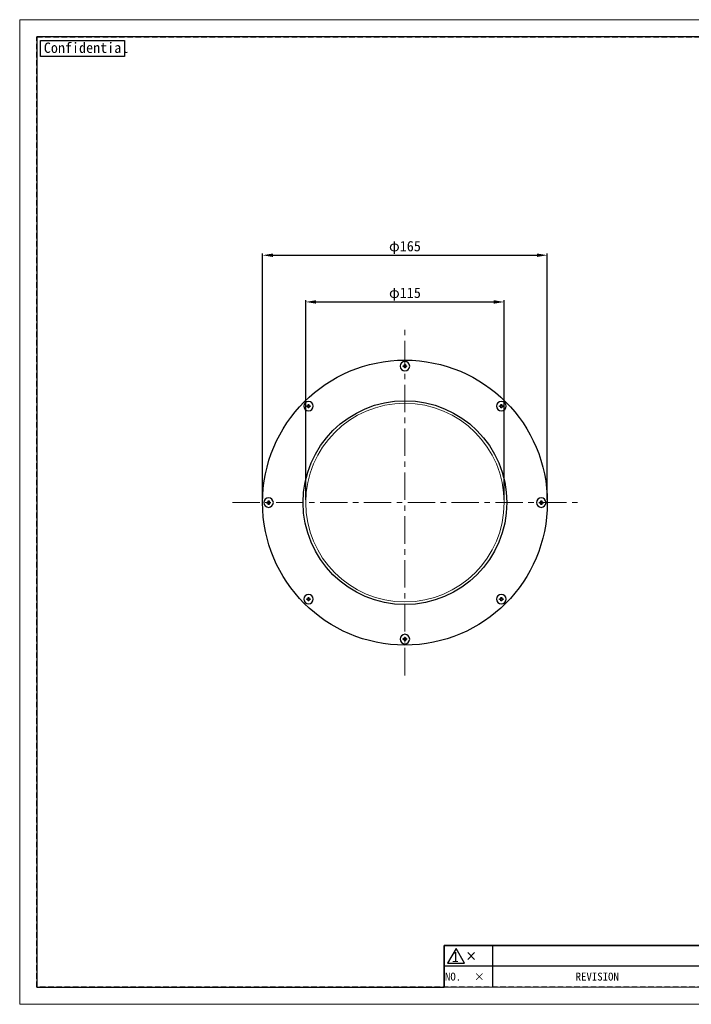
# Model space of a CAD drawing. Header units: millimetres. Extents: x -201 to 202, y 143 to 428.
# Tile 1 of 9: x -201 to -7, y 143 to 428. Entities that reach past the tile are written whole.
import ezdxf
from ezdxf.enums import TextEntityAlignment as Align

# ---------------------------------------------------------------- set-up
doc = ezdxf.new("R2010")
doc.units = ezdxf.units.MM
doc.header["$LTSCALE"] = 0.25
doc.linetypes.add('CENTER', pattern=[50.8, 31.75, -6.35, 6.35, -6.35])
doc.linetypes.add('HIDDEN', pattern=[9.525, 6.35, -3.175])
for name, color, linetype, lineweight in [('BASE', 7, 'Continuous', 20), ('CENTER', 1, 'CENTER', 9), ('DIMENSION', 6, 'Continuous', 9)]:
    doc.layers.add(name, color=color, linetype=linetype, lineweight=lineweight)
for name, color, linetype in [('DIFFUSER', 4, 'Continuous'), ('FORM', 7, 'Continuous'), ('MXB4729', 7, 'Continuous')]:
    doc.layers.add(name, color=color, linetype=linetype)
doc.layers.add('EMPTY LINE', color=252, linetype='Continuous', lineweight=0, plot=False)
doc.styles.add('VS Standard', font='msgothic.ttc', dxfattribs={"height": 3})
doc.styles.add('VS Standard(小)', font='txt', dxfattribs={"height": 2.4})
doc.dimstyles.new('VS Standard x0.5', dxfattribs={"dimtxt": 3, "dimasz": 3, "dimexe": 0.5, "dimexo": 0.8, "dimgap": 0.5, "dimtad": 3, "dimlfac": 2, "dimrnd": 0.0001, "dimzin": 9, "dimdsep": 46, "dimtxsty": 'VS Standard', "dimcen": 0, "dimaunit": 1, "dimadec": 0, "dimazin": 2, "dimtfac": 1, "dimtmove": 0, "dimatfit": 3, "dimfxl": 1, "dimtolj": 1, "dimtzin": 0, "dimarcsym": 0})

# ---------------------------------------------------------------- blocks, each defined once
blk = doc.blocks.new('表題欄金物用_ver2.0.0')
at = {"layer": 'FORM', "color": 0}
for p, q in [((-11, 40.5), (-191, 40.5)), ((-191, 40.5), (-191, 28.5)), ((-110, 28.49), (-110, 40.5)), ((-39, 28.49), (-39, 40.49)), ((-29, 28.49), (-29, 40.49)), ((-11, 28.5), (-11, 40.5)), ((-39, 36.5), (-191, 36.5)), ((-24.54, 35.38), (-24.54, 29.78)), ((-13.42, 34.8), (-20.21, 33.59)), ((-13.42, 32.58), (-13.42, 34.8)), ((-39, 32.5), (-191, 32.5)), ((-27.34, 32.58), (-12.62, 32.58)), ((-20.21, 32.58), (-20.21, 33.59)), ((-20.21, 32.58), (-20.21, 31.57)), ((-13.42, 30.35), (-20.21, 31.57)), ((-13.42, 32.58), (-13.42, 30.35)), ((-11, 28.5), (-191, 28.5)), ((-191, 28.5), (-191, 11)), ((-176, 28.5), (-176, 11)), ((-161, 28.5), (-161, 11)), ((-146, 28.5), (-146, 11)), ((-131, 28.5), (-131, 11)), ((-96, 11), (-96, 28.5)), ((-11, 11), (-11, 28.5)), ((-272, 23), (-286, 23)), ((-286, 23), (-286, 17)), ((-211, 23), (-272, 23)), ((-272, 23), (-272, 17)), ((-211, 23), (-211, 17)), ((-199, 23), (-211, 23)), ((-199, 23), (-199, 17)), ((-191, 23), (-199, 23)), ((-131, 24.12), (-96, 24.12)), ((-279.19, 21), (-277.19, 19)), ((-279.19, 19), (-277.19, 21)), ((-96, 21), (-11, 21)), ((-131, 19.75), (-96, 19.75)), ((-286, 17), (-286, 11)), ((-272, 17), (-286, 17)), ((-272, 17), (-272, 11)), ((-211, 17), (-272, 17)), ((-211, 17), (-211, 11)), ((-199, 17), (-211, 17)), ((-199, 17), (-199, 11)), ((-191, 17), (-199, 17)), ((-96, 15.38), (-131, 15.38)), ((-11, 16), (-96, 16)), ((-191, 11), (-11, 11))]:
    blk.add_line(p, q, dxfattribs=at)
at = {"layer": 'FORM', "color": 0, "linetype": 'HIDDEN', "lineweight": 9}
for p, q in [((-156, 28.49), (-156, 40.49)), ((-75, 28.49), (-75, 40.49)), ((-11, 36.5), (-39, 36.5)), ((-116, 11), (-116, 28.5)), ((-78.5, 11), (-78.5, 28.5)), ((-131, 24.5), (-191, 24.5))]:
    blk.add_line(p, q, dxfattribs=at)
at = {"layer": 'FORM', "color": 0, "lineweight": 15}
blk.add_line((-191, 11), (-286, 11), dxfattribs=at)
at = {"layer": 'FORM', "color": 0}
blk.add_lwpolyline([(-282.58, 22.13), (-285.01, 17.93), (-280.16, 17.93)], close=True, dxfattribs=at)
for radius in [2, 1]:
    blk.add_circle((-24.54, 32.58), radius, dxfattribs=at)
at = {"layer": 'FORM', "color": 0, "attachment_point": 5}
for s, insert, char_height, width, style in [('{\\LMATERIAL}', (-173.5, 38.5), 2.4, 36.5, 'VS Standard(小)'), ('{\\LCHAMFER}   ', (-92.5, 38.5), 2.4, 35, 'VS Standard(小)'), ('{\\LUNIT}', (-34, 38.35), 2, 20, 'VS Standard'), ('{\\LMETHOD} 図法', (-20, 38.35), 2, 20, 'VS Standard'), ('{\\LTREATMENT}', (-173.5, 34.5), 2.4, 36.5, 'VS Standard(小)'), ('{\\LFINISHING}', (-92.5, 34.5), 2.4, 35, 'VS Standard(小)'), ('{\\T0.9;\\LTREATMENT CONTACT}', (-173.5, 30.5), 2, 36.5, 'VS Standard(小)'), ('{\\LDECENTRATION} ', (-92.5, 30.5), 2.4, 35, 'VS Standard(小)'), ('mm', (-34, 32.35), 2.8, 20, 'VS Standard'), ('{\\fＭＳ ゴシック|b0|i0|c128|p49;APPROVED}', (-183.5, 26.5), 2.3, 15, 'VS Standard'), ('{\\fＭＳ ゴシック|b0|i0|c128|p49;CHECKED}', (-168.5, 26.5), 2.3, 15, 'VS Standard'), ('{\\fＭＳ ゴシック|b0|i0|c128|p49;DESIGNED}', (-153.5, 26.5), 2.3, 15, 'VS Standard'), ('{\\fＭＳ ゴシック|b0|i0|c128|p49;DRAWN}', (-138.5, 26.5), 2.3, 15, 'VS Standard'), ('{\\W0.7;\\LTOLERANCE\\l }', (-123.5, 26.31), 1.7, 20, 'VS Standard(小)'), ('{\\LANGLE}', (-123.5, 21.94), 2, 14.9784, 'VS Standard(小)'), ('SCALE', (-123.5, 17.56), 2, 15, 'VS Standard(小)'), ('{\\fＭＳ ゴシック|b0|i0|c128|p49;NAME}', (-87.25, 18.5), 2.4, 15, 'VS Standard(小)'), ('NO.', (-283.44, 14), 2.3, 14, 'VS Standard'), ('\\pxi-3,l4,t4;×^I', (-276.99, 14), 2.3, 14, 'VS Standard'), ('REVISION', (-241.67, 14), 2.3, 46, 'VS Standard'), ('{\\fMS Gothic|b0|i0|c128|p49;DATE}', (-204.99, 14), 2.3, 12, 'VS Standard'), ('NAME', (-195, 14), 2.3, 8, 'VS Standard'), ('{\\fＭＳ ゴシック|b0|i0|c128|p49;DRAW NO.}', (-87.25, 13.5), 2.4, 15, 'VS Standard(小)'), ('{\\fＭＳ ゴシック|b0|i0|c128|p49;DATE}', (-123.5, 13.19), 2, 15, 'VS Standard(小)')]:
    blk.add_mtext(s, dxfattribs=dict(at, insert=insert, char_height=char_height, width=width, style=style))
at = {"layer": 'FORM', "color": 0, "insert": (-87.25, 24.75), "char_height": 2, "width": 16, "attachment_point": 5, "line_spacing_factor": 0.8, "style": 'VS Standard'}
blk.add_mtext('\\pxsm0.9;{\\LREMARK}   ', dxfattribs=at)
at = {"layer": 'FORM', "color": 0, "insert": (-282.79, 19.73), "char_height": 3, "attachment_point": 5, "style": 'VS Standard'}
blk.add_mtext('1', dxfattribs=at)
at = {"layer": 'FORM', "color": 0}
for tag, height, style, p in [('材料', 2.8, 'VS Standard', (-133, 38.5)), ('一般面取', 2.8, 'VS Standard', (-57, 38.5)), ('処理', 2.8, 'VS Standard', (-133, 34.5)), ('仕上', 2.8, 'VS Standard', (-57, 34.5)), ('処理接点', 2.8, 'VS Standard', (-133, 30.5)), ('偏芯', 2.8, 'VS Standard', (-57, 30.5)), ('一般公差', 2.4, 'VS Standard(小)', (-106, 26.31)), ('適用（機種名）', 3.6, 'VS Standard', (-44.75, 24.75)), ('角度', 2.4, 'VS Standard(小)', (-106, 21.94)), ('NAME', 3.5, 'VS Standard', (-44.75, 18.5)), ('SCALE', 2.4, 'VS Standard(小)', (-106, 17.56)), ('DATE', 2.4, 'VS Standard(小)', (-106, 13.19)), ('DRAW_NO.', 3.5, 'VS Standard', (-44.75, 13.5))]:
    blk.add_attdef(tag, text='', height=height, dxfattribs=dict(at, style=style)).set_placement(p, align=Align.MIDDLE_CENTER)
at = {"layer": 'FORM', "color": 0, "style": 'VS Standard'}
for tag, p in [('APPROVED', (-182.5, 15.06)), ('CHECKED', (-167.5, 15.18)), ('DESIGNED', (-152.5, 15.09)), ('DRAWN', (-137.5, 15.23))]:
    blk.add_attdef(tag, text='', height=4.5, dxfattribs=at).set_placement(p, align=Align.BOTTOM_CENTER)
blk = doc.blocks.new('*D211')
at = {"layer": 'Defpoints', "color": 0}
for p in [(-48.63, 359.57), (-131.13, 287.97), (-48.63, 287.97)]:
    blk.add_point(p, dxfattribs=at)
at = {"layer": 'DIMENSION', "color": 0, "lineweight": -2}
for p, q in [((-131.13, 288.77), (-131.13, 360.07)), ((-128.13, 359.57), (-51.63, 359.57)), ((-48.63, 288.77), (-48.63, 360.07))]:
    blk.add_line(p, q, dxfattribs=at)
at = {"layer": 'DIMENSION', "color": 0}
for points in [[(-128.13, 360.07), (-128.13, 359.07), (-131.13, 359.57)], [(-51.63, 359.07), (-51.63, 360.07), (-48.63, 359.57)]]:
    blk.add_solid(points, dxfattribs=at)
at = {"layer": 'DIMENSION', "color": 0, "insert": (-89.88, 361.81), "char_height": 3, "attachment_point": 5, "style": 'VS Standard'}
blk.add_mtext('\\A1;φ\\A1;165', dxfattribs=at)
blk = doc.blocks.new('*D212')
at = {"layer": 'Defpoints', "color": 0}
for p in [(-61.13, 346.05), (-118.63, 287.97), (-61.13, 287.97)]:
    blk.add_point(p, dxfattribs=at)
at = {"layer": 'DIMENSION', "color": 0, "lineweight": -2}
for p, q in [((-118.63, 288.77), (-118.63, 346.55)), ((-115.63, 346.05), (-64.13, 346.05)), ((-61.13, 288.77), (-61.13, 346.55))]:
    blk.add_line(p, q, dxfattribs=at)
at = {"layer": 'DIMENSION', "color": 0}
for points in [[(-115.63, 346.55), (-115.63, 345.55), (-118.63, 346.05)], [(-64.13, 345.55), (-64.13, 346.55), (-61.13, 346.05)]]:
    blk.add_solid(points, dxfattribs=at)
at = {"layer": 'DIMENSION', "color": 0, "insert": (-89.88, 348.3), "char_height": 3, "attachment_point": 5, "style": 'VS Standard'}
blk.add_mtext('\\A1;φ\\A1;115', dxfattribs=at)

msp = doc.modelspace()

# ---------------------------------------------------------------- linework, layer by layer
at = {"layer": 'BASE', "linetype": 'Continuous'}
msp.add_circle((-89.8829, 287.9662), 28.75, dxfattribs=at)
at = {"layer": 'CENTER'}
for p, q in [((-89.8829, 237.9662), (-89.8829, 337.9662)), ((-139.8829, 287.9662), (-39.8829, 287.9662))]:
    msp.add_line(p, q, dxfattribs=at)
at = {"layer": 'DIFFUSER', "linetype": 'Continuous'}
for radius in [41.25, 29.5]:
    msp.add_circle((-89.8829, 287.9662), radius, dxfattribs=at)
at = {"layer": 'EMPTY LINE'}
for p, q in [((-201.5, 427.75), (-201.5, 142.75)), ((201.5, 427.75), (-201.5, 427.75)), ((-201.5, 142.75), (201.5, 142.75))]:
    msp.add_line(p, q, dxfattribs=at)
at = {"layer": 'FORM', "linetype": 'HIDDEN'}
msp.add_lwpolyline([(-196.5, 422.75), (196.5, 422.75), (196.5, 147.75), (-196.5, 147.75)], close=True, dxfattribs=at)
at = {"layer": 'FORM'}
msp.add_lwpolyline([(-196.5, 422.75), (-196.5, 147.75), (-78.5, 147.75), (-78.5, 159.75), (16.5, 159.75), (16.5, 177.25), (196.5, 177.25), (196.5, 422.75), (-196.5, 422.75)], close=True, dxfattribs=at)
at = {"layer": 'FORM', "lineweight": 30}
msp.add_lwpolyline([(-195.5, 421.75), (-171.1092, 421.75), (-171.1092, 417.0878), (-195.5, 417.0878)], close=True, dxfattribs=at)
at = {"layer": 'MXB4729', "linetype": 'Continuous'}
for p, q in [((-90.0079, 327.5912), (-90.0079, 327.9662)), ((-90.0079, 327.9662), (-89.7579, 327.9662)), ((-89.7579, 327.9662), (-89.7579, 327.5912)), ((-90.3829, 327.4662), (-90.3829, 327.5912)), ((-90.3829, 327.5912), (-90.0079, 327.5912)), ((-90.3829, 327.3412), (-90.3829, 327.4662)), ((-90.0079, 327.3412), (-90.3829, 327.3412)), ((-90.0079, 326.9662), (-90.0079, 327.3412)), ((-89.7579, 326.9662), (-90.0079, 326.9662)), ((-89.7579, 327.5912), (-89.3829, 327.5912)), ((-89.3829, 327.3412), (-89.7579, 327.3412)), ((-89.7579, 327.3412), (-89.7579, 326.9662)), ((-89.3829, 327.5912), (-89.3829, 327.4662)), ((-89.3829, 327.4662), (-89.3829, 327.3412)), ((-117.9386, 316.0219), (-117.9386, 316.3969)), ((-117.9386, 316.3969), (-117.6886, 316.3969)), ((-117.6886, 316.3969), (-117.6886, 316.0219)), ((-62.0772, 316.0219), (-62.0772, 316.3969)), ((-62.0772, 316.3969), (-61.8272, 316.3969)), ((-61.8272, 316.3969), (-61.8272, 316.0219)), ((-118.3136, 315.8969), (-118.3136, 316.0219)), ((-118.3136, 316.0219), (-117.9386, 316.0219)), ((-118.3136, 315.7719), (-118.3136, 315.8969)), ((-117.9386, 315.7719), (-118.3136, 315.7719)), ((-117.9386, 315.3969), (-117.9386, 315.7719)), ((-117.6886, 315.3969), (-117.9386, 315.3969)), ((-117.6886, 316.0219), (-117.3136, 316.0219)), ((-117.3136, 315.7719), (-117.6886, 315.7719)), ((-117.6886, 315.7719), (-117.6886, 315.3969)), ((-117.3136, 316.0219), (-117.3136, 315.8969)), ((-117.3136, 315.8969), (-117.3136, 315.7719)), ((-62.4522, 315.8969), (-62.4522, 316.0219)), ((-62.4522, 316.0219), (-62.0772, 316.0219)), ((-62.4522, 315.7719), (-62.4522, 315.8969)), ((-62.0772, 315.7719), (-62.4522, 315.7719)), ((-62.0772, 315.3969), (-62.0772, 315.7719)), ((-61.8272, 315.3969), (-62.0772, 315.3969)), ((-61.8272, 316.0219), (-61.4522, 316.0219)), ((-61.4522, 315.7719), (-61.8272, 315.7719)), ((-61.8272, 315.7719), (-61.8272, 315.3969)), ((-61.4522, 316.0219), (-61.4522, 315.8969)), ((-61.4522, 315.8969), (-61.4522, 315.7719)), ((-129.8829, 287.9662), (-129.8829, 288.0912)), ((-129.8829, 288.0912), (-129.5079, 288.0912)), ((-129.8829, 287.8412), (-129.8829, 287.9662)), ((-129.5079, 288.0912), (-129.5079, 288.4662)), ((-129.5079, 288.4662), (-129.2579, 288.4662)), ((-129.2579, 288.4662), (-129.2579, 288.0912)), ((-129.2579, 288.0912), (-128.8829, 288.0912)), ((-128.8829, 288.0912), (-128.8829, 287.9662)), ((-128.8829, 287.9662), (-128.8829, 287.8412)), ((-50.8829, 287.9662), (-50.8829, 288.0912)), ((-50.8829, 288.0912), (-50.5079, 288.0912)), ((-50.8829, 287.8412), (-50.8829, 287.9662)), ((-50.5079, 288.0912), (-50.5079, 288.4662)), ((-50.5079, 288.4662), (-50.2579, 288.4662)), ((-50.2579, 288.4662), (-50.2579, 288.0912)), ((-50.2579, 288.0912), (-49.8829, 288.0912)), ((-49.8829, 288.0912), (-49.8829, 287.9662)), ((-49.8829, 287.9662), (-49.8829, 287.8412)), ((-129.5079, 287.8412), (-129.8829, 287.8412)), ((-129.5079, 287.4662), (-129.5079, 287.8412)), ((-129.2579, 287.4662), (-129.5079, 287.4662)), ((-128.8829, 287.8412), (-129.2579, 287.8412)), ((-129.2579, 287.8412), (-129.2579, 287.4662)), ((-50.5079, 287.8412), (-50.8829, 287.8412)), ((-50.5079, 287.4662), (-50.5079, 287.8412)), ((-50.2579, 287.4662), (-50.5079, 287.4662)), ((-49.8829, 287.8412), (-50.2579, 287.8412)), ((-50.2579, 287.8412), (-50.2579, 287.4662)), ((-118.3136, 260.0354), (-118.3136, 260.1604)), ((-118.3136, 260.1604), (-117.9386, 260.1604)), ((-118.3136, 259.9104), (-118.3136, 260.0354)), ((-117.9386, 259.9104), (-118.3136, 259.9104)), ((-117.9386, 260.1604), (-117.9386, 260.5354)), ((-117.9386, 260.5354), (-117.6886, 260.5354)), ((-117.9386, 259.5354), (-117.9386, 259.9104)), ((-117.6886, 259.5354), (-117.9386, 259.5354)), ((-117.6886, 260.5354), (-117.6886, 260.1604)), ((-117.6886, 260.1604), (-117.3136, 260.1604)), ((-117.3136, 259.9104), (-117.6886, 259.9104)), ((-117.6886, 259.9104), (-117.6886, 259.5354)), ((-117.3136, 260.1604), (-117.3136, 260.0354)), ((-117.3136, 260.0354), (-117.3136, 259.9104)), ((-62.4522, 260.0354), (-62.4522, 260.1604)), ((-62.4522, 260.1604), (-62.0772, 260.1604)), ((-62.4522, 259.9104), (-62.4522, 260.0354)), ((-62.0772, 259.9104), (-62.4522, 259.9104)), ((-62.0772, 260.1604), (-62.0772, 260.5354)), ((-62.0772, 260.5354), (-61.8272, 260.5354)), ((-62.0772, 259.5354), (-62.0772, 259.9104)), ((-61.8272, 259.5354), (-62.0772, 259.5354)), ((-61.8272, 260.5354), (-61.8272, 260.1604)), ((-61.8272, 260.1604), (-61.4522, 260.1604)), ((-61.4522, 259.9104), (-61.8272, 259.9104)), ((-61.8272, 259.9104), (-61.8272, 259.5354)), ((-61.4522, 260.1604), (-61.4522, 260.0354)), ((-61.4522, 260.0354), (-61.4522, 259.9104)), ((-90.3829, 248.4662), (-90.3829, 248.5912)), ((-90.3829, 248.5912), (-90.0079, 248.5912)), ((-90.3829, 248.3412), (-90.3829, 248.4662)), ((-90.0079, 248.3412), (-90.3829, 248.3412)), ((-90.0079, 248.5912), (-90.0079, 248.9662)), ((-90.0079, 248.9662), (-89.7579, 248.9662)), ((-90.0079, 247.9662), (-90.0079, 248.3412)), ((-89.7579, 247.9662), (-90.0079, 247.9662)), ((-89.7579, 248.9662), (-89.7579, 248.5912)), ((-89.7579, 248.5912), (-89.3829, 248.5912)), ((-89.3829, 248.3412), (-89.7579, 248.3412)), ((-89.7579, 248.3412), (-89.7579, 247.9662)), ((-89.3829, 248.5912), (-89.3829, 248.4662)), ((-89.3829, 248.4662), (-89.3829, 248.3412))]:
    msp.add_line(p, q, dxfattribs=at)
for centre, start, end in [((-89.8829, 327.4662), 0, 180), ((-89.8829, 327.4662), 180, 0), ((-117.8136, 315.8969), 0, 180), ((-61.9522, 315.8969), 0, 180), ((-117.8136, 315.8969), 180, 0), ((-61.9522, 315.8969), 180, 0), ((-129.3829, 287.9662), 0, 180), ((-129.3829, 287.9662), 180, 0), ((-50.3829, 287.9662), 0, 180), ((-50.3829, 287.9662), 180, 0), ((-117.8136, 260.0354), 0, 180), ((-117.8136, 260.0354), 180, 0), ((-61.9522, 260.0354), 0, 180), ((-61.9522, 260.0354), 180, 0), ((-89.8829, 248.4662), 0, 180), ((-89.8829, 248.4662), 180, 0)]:
    msp.add_arc(centre, 1.375, start, end, dxfattribs=at)

# ---------------------------------------------------------------- block references
at = {"layer": 'FORM'}
ref = msp.add_blockref('表題欄金物用_ver2.0.0', (207.5, 136.75), dxfattribs=at)
ref.add_attrib('材料', '-', dxfattribs={"layer": 'EMPTY LINE', "color": 0, "height": 2.8, "style": 'VS Standard'}).set_placement((74.5, 175.25), align=Align.MIDDLE_CENTER)
ref.add_attrib('処理', '-', dxfattribs={"color": 0, "height": 2.8, "style": 'VS Standard'}).set_placement((74.5, 171.25), align=Align.MIDDLE_CENTER)
ref.add_attrib('処理接点', '-', dxfattribs={"color": 0, "height": 2.8, "style": 'VS Standard'}).set_placement((74.5, 167.25), align=Align.MIDDLE_CENTER)
ref.add_attrib('一般面取', '-', dxfattribs={"color": 0, "height": 2.8, "style": 'VS Standard'}).set_placement((150.5, 175.2468), align=Align.MIDDLE_CENTER)
ref.add_attrib('仕上', '-', dxfattribs={"color": 0, "height": 2.8, "style": 'VS Standard'}).set_placement((150.5, 171.2468), align=Align.MIDDLE_CENTER)
ref.add_attrib('偏芯', '-', dxfattribs={"color": 0, "height": 2.8, "style": 'VS Standard'}).set_placement((150.5, 167.2468), align=Align.MIDDLE_CENTER)
ref.add_attrib('一般公差', '-', dxfattribs={"color": 0, "height": 2.4, "style": 'VS Standard(小)'}).set_placement((101.5, 163.0625), align=Align.MIDDLE_CENTER)
ref.add_attrib('角度', '-', dxfattribs={"color": 0, "height": 2.4, "style": 'VS Standard(小)'}).set_placement((101.5, 158.6875), align=Align.MIDDLE_CENTER)
ref.add_attrib('SCALE', '1 / 2', dxfattribs={"color": 0, "height": 2.4, "style": 'VS Standard(小)'}).set_placement((101.5, 154.3125), align=Align.MIDDLE_CENTER)
ref.add_attrib('DATE', '2023/05/12', dxfattribs={"color": 0, "height": 2.4, "style": 'VS Standard(小)'}).set_placement((101.5, 149.9375), align=Align.MIDDLE_CENTER)
ref.add_attrib('適用（機種名）', 'VMR-165115', dxfattribs={"color": 0, "height": 3.6, "style": 'VS Standard'}).set_placement((162.75, 161.5), align=Align.MIDDLE_CENTER)
ref.add_attrib('NAME', 'DRAWING ', dxfattribs={"color": 0, "height": 3.5, "style": 'VS Standard'}).set_placement((163.6846, 155.196), align=Align.MIDDLE_CENTER)
ref.add_attrib('DRAW_NO.', 'L1121A-A00100', dxfattribs={"color": 0, "height": 3.5, "style": 'VS Standard'}).set_placement((162.75, 150.25), align=Align.MIDDLE_CENTER)
ref.add_attrib('DESIGNED', 'A.C.', dxfattribs={"color": 0, "height": 4.5, "style": 'VS Standard'}).set_placement((55, 151.8412), align=Align.BOTTOM_CENTER)
ref.add_attrib('DRAWN', 'S.S.', dxfattribs={"color": 0, "height": 4.5, "style": 'VS Standard'}).set_placement((69.9999, 151.985), align=Align.BOTTOM_CENTER)
ref.add_attrib('CHECKED', 'A.C.', dxfattribs={"color": 0, "height": 4.5, "style": 'VS Standard'}).set_placement((40, 151.9272), align=Align.BOTTOM_CENTER)
ref.add_attrib('APPROVED', 'P.E.', dxfattribs={"color": 0, "height": 4.5, "style": 'VS Standard'}).set_placement((25, 151.8117), align=Align.BOTTOM_CENTER)

# ---------------------------------------------------------------- texts
at = {"layer": 'FORM', "lineweight": 30, "insert": (-194.506, 421.1386), "char_height": 3, "attachment_point": 1, "style": 'VS Standard'}
msp.add_mtext_dynamic_manual_height_columns('Confidential', width=3, gutter_width=15, heights=[0], dxfattribs=at)

# ---------------------------------------------------------------- dimensions: what is measured, and where the dimension line sits
at = {"layer": 'DIMENSION'}
dim = msp.add_linear_dim(base=(-48.6329, 359.5697), p1=(-131.1329, 287.9662), p2=(-48.6329, 287.9662), text='φ\\A1;<>', dimstyle='VS Standard x0.5', dxfattribs=at)
dim.commit()
dim.dimension.update_dxf_attribs({"geometry": '*D211', "text_midpoint": (-89.8829, 359.5697), "dimtype": 160})
dim = msp.add_linear_dim(base=(-61.1329, 346.0541), p1=(-118.6329, 287.9662), p2=(-61.1329, 287.9662), text='φ\\A1;<>', dimstyle='VS Standard x0.5', dxfattribs=at)
dim.commit()
dim.dimension.update_dxf_attribs({"geometry": '*D212', "text_midpoint": (-89.8829, 348.2983)})

doc.saveas('drawing.dxf')
